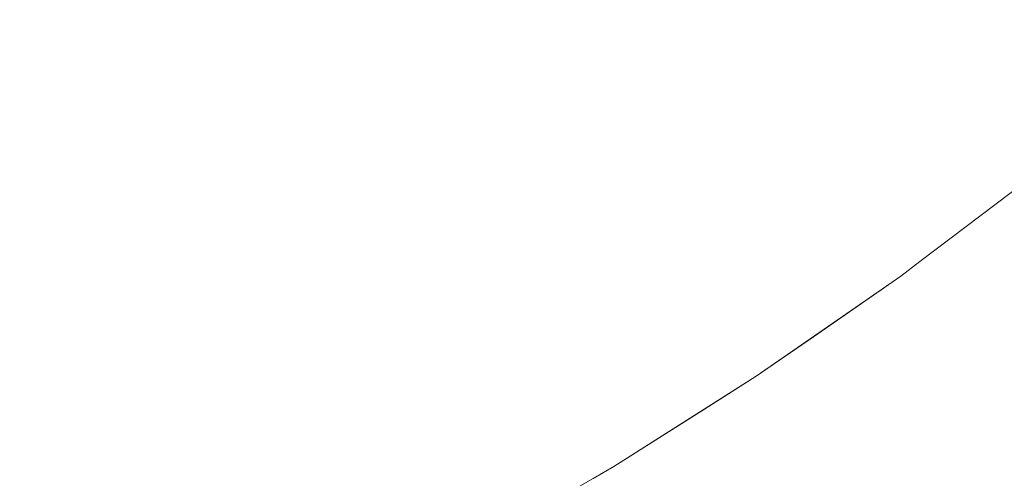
# Model space of a CAD drawing. Header units: centimetres. Extents: x -21.6 to 22.7, y 4.2 to 6.
# Tile 197 of 256: x 7.7212 to 7.7597, y 4.5211 to 4.539. Entities that reach past the tile are written whole.
import ezdxf

# ---------------------------------------------------------------- set-up
doc = ezdxf.new("R2010")
doc.units = ezdxf.units.CM
doc.header["$LTSCALE"] = 2.54
doc.layers.add('Lucido design-1', color=7, linetype='Continuous')

# ---------------------------------------------------------------- blocks, each defined once
blk = doc.blocks.new('Gruppo-3-1')
at = {"color": 7, "linetype": 'Continuous', "lineweight": 9}
blk.add_3dface([(-21.503423, 5.900212, -2276.22217), (-21.503423, 4.300212, -2276.22217), (22.630348, 4.300212, -2276.22217), (22.630348, 5.900212, -2276.22217)], dxfattribs=at)
for points, invisible_edges in [([(22.630348, 5.900212, -2277.02217), (22.630348, 4.300212, -2277.02217), (7.686575, 4.400896, -2277.02217), (7.695257, 4.401786, -2277.02217)], 10), ([(22.630348, 5.900212, -2277.02217), (7.695257, 4.401786, -2277.02217), (7.700788, 4.402588, -2277.02217)], 9), ([(7.700788, 4.402588, -2277.02217), (7.70392, 4.403043, -2277.02217), (22.630348, 5.900212, -2277.02217)], 10), ([(22.630348, 5.900212, -2277.02217), (7.70392, 4.403043, -2277.02217), (7.712563, 4.404668, -2277.02217)], 9), ([(22.630348, 5.900212, -2277.02217), (7.712563, 4.404668, -2277.02217), (7.721183, 4.406664, -2277.02217)], 9), ([(22.630348, 5.900212, -2277.02217), (7.721183, 4.406664, -2277.02217), (7.729779, 4.409037, -2277.02217)], 9), ([(22.630348, 5.900212, -2277.02217), (7.729779, 4.409037, -2277.02217), (7.738348, 4.411789, -2277.02217)], 9), ([(22.630348, 5.900212, -2277.02217), (7.738348, 4.411789, -2277.02217), (7.746887, 4.414929, -2277.02217)], 9), ([(22.630348, 5.900212, -2277.02217), (7.746887, 4.414929, -2277.02217), (7.755389, 4.418463, -2277.02217)], 9), ([(22.630348, 5.900212, -2277.02217), (7.755389, 4.418463, -2277.02217), (7.760056, 4.420633, -2277.02217)], 9), ([(7.735351, 4.541076, -2276.65914), (7.731391, 4.538801, -2276.65914), (7.730817, 4.540304, -2276.657156), (7.73474, 4.542558, -2276.657156)], 15), ([(7.74608, 4.539535, -2276.669608), (7.74993, 4.542273, -2276.669608), (7.750498, 4.541153, -2276.671794), (7.746621, 4.538396, -2276.671794)], 15), ([(7.756839, 4.539286, -2276.683058), (7.760628, 4.542348, -2276.683058), (7.761075, 4.541571, -2276.68536), (7.757268, 4.538494, -2276.68536)], 15), ([(7.735942, 4.539643, -2276.661164), (7.739852, 4.542063, -2276.661164), (7.740456, 4.5407, -2276.663225), (7.736512, 4.538259, -2276.663225)], 15), ([(7.745514, 4.540726, -2276.667449), (7.741598, 4.538124, -2276.667449), (7.741038, 4.539387, -2276.665321), (7.744924, 4.541969, -2276.665321)], 15), ([(7.755898, 4.541025, -2276.678496), (7.752047, 4.538102, -2276.678496), (7.751557, 4.539067, -2276.676241), (7.755385, 4.541972, -2276.676241)], 15), ([(7.72626, 4.539749, -2276.655213), (7.730225, 4.541854, -2276.655213), (7.730817, 4.540304, -2276.657156), (7.726814, 4.538177, -2276.657156)], 15), ([(7.757268, 4.538494, -2276.68536), (7.761075, 4.541571, -2276.68536), (7.761493, 4.540845, -2276.687674), (7.757668, 4.537755, -2276.687674)], 15), ([(7.72626, 4.539749, -2276.655213), (7.722221, 4.537775, -2276.655213), (7.721692, 4.539413, -2276.653313), (7.72569, 4.541367, -2276.653313)], 15), ([(7.746621, 4.538396, -2276.671794), (7.750498, 4.541153, -2276.671794), (7.751041, 4.540084, -2276.674006), (7.747138, 4.537308, -2276.674006)], 15), ([(7.717121, 4.539298, -2276.651459), (7.721148, 4.541097, -2276.651459), (7.721692, 4.539413, -2276.653313), (7.717623, 4.537595, -2276.653313)], 15), ([(7.735942, 4.539643, -2276.661164), (7.731946, 4.537347, -2276.661164), (7.731391, 4.538801, -2276.65914), (7.735351, 4.541076, -2276.65914)], 15), ([(7.756383, 4.54013, -2276.680769), (7.75251, 4.53719, -2276.680769), (7.752047, 4.538102, -2276.678496), (7.755898, 4.541025, -2276.678496)], 15), ([(7.757668, 4.537755, -2276.687674), (7.761493, 4.540845, -2276.687674), (7.761881, 4.540171, -2276.689995), (7.75804, 4.537067, -2276.689995)], 15), ([(7.736512, 4.538259, -2276.663225), (7.740456, 4.5407, -2276.663225), (7.741038, 4.539387, -2276.665321), (7.737062, 4.536925, -2276.665321)], 15), ([(7.74608, 4.539535, -2276.669608), (7.742134, 4.536913, -2276.669608), (7.741598, 4.538124, -2276.667449), (7.745514, 4.540726, -2276.667449)], 15), ([(7.726814, 4.538177, -2276.657156), (7.730817, 4.540304, -2276.657156), (7.731391, 4.538801, -2276.65914), (7.72735, 4.536654, -2276.65914)], 15), ([(7.747138, 4.537308, -2276.674006), (7.751041, 4.540084, -2276.674006), (7.751557, 4.539067, -2276.676241), (7.747629, 4.536274, -2276.676241)], 15), ([(7.756839, 4.539286, -2276.683058), (7.752946, 4.536331, -2276.683058), (7.75251, 4.53719, -2276.680769), (7.756383, 4.54013, -2276.680769)], 15), ([(7.75804, 4.537067, -2276.689995), (7.761881, 4.540171, -2276.689995), (7.762241, 4.539546, -2276.692323), (7.758385, 4.53643, -2276.692323)], 15), ([(7.726814, 4.538177, -2276.657156), (7.722735, 4.536184, -2276.657156), (7.722221, 4.537775, -2276.655213), (7.72626, 4.539749, -2276.655213)], 15), ([(7.736512, 4.538259, -2276.663225), (7.732482, 4.535943, -2276.663225), (7.731946, 4.537347, -2276.661164), (7.735942, 4.539643, -2276.661164)], 15), ([(7.717623, 4.537595, -2276.653313), (7.721692, 4.539413, -2276.653313), (7.722221, 4.537775, -2276.655213), (7.71811, 4.535938, -2276.655213)], 15), ([(7.737062, 4.536925, -2276.665321), (7.741038, 4.539387, -2276.665321), (7.741598, 4.538124, -2276.667449), (7.73759, 4.535643, -2276.667449)], 15), ([(7.746621, 4.538396, -2276.671794), (7.742648, 4.535755, -2276.671794), (7.742134, 4.536913, -2276.669608), (7.74608, 4.539535, -2276.669608)], 15), ([(7.757268, 4.538494, -2276.68536), (7.753356, 4.535525, -2276.68536), (7.752946, 4.536331, -2276.683058), (7.756839, 4.539286, -2276.683058)], 15), ([(7.758385, 4.53643, -2276.692323), (7.762241, 4.539546, -2276.692323), (7.762571, 4.538972, -2276.694654), (7.758701, 4.535845, -2276.694654)], 15), ([(7.747629, 4.536274, -2276.676241), (7.751557, 4.539067, -2276.676241), (7.752047, 4.538102, -2276.678496), (7.748095, 4.535292, -2276.678496)], 15), ([(7.758701, 4.535845, -2276.694654), (7.762571, 4.538972, -2276.694654), (7.762872, 4.538449, -2276.696987), (7.75899, 4.535311, -2276.696987)], 15), ([(7.72735, 4.536654, -2276.65914), (7.731391, 4.538801, -2276.65914), (7.731946, 4.537347, -2276.661164), (7.727869, 4.535181, -2276.661164)], 15), ([(7.757668, 4.537755, -2276.687674), (7.753738, 4.534772, -2276.687674), (7.753356, 4.535525, -2276.68536), (7.757268, 4.538494, -2276.68536)], 15), ([(7.75899, 4.535311, -2276.696987), (7.762872, 4.538449, -2276.696987), (7.763146, 4.537974, -2276.699319), (7.759252, 4.534828, -2276.699319)], 15), ([(7.72735, 4.536654, -2276.65914), (7.723233, 4.534642, -2276.65914), (7.722735, 4.536184, -2276.657156), (7.726814, 4.538177, -2276.657156)], 15), ([(7.737062, 4.536925, -2276.665321), (7.732999, 4.53459, -2276.665321), (7.732482, 4.535943, -2276.663225), (7.736512, 4.538259, -2276.663225)], 15), ([(7.73759, 4.535643, -2276.667449), (7.741598, 4.538124, -2276.667449), (7.742134, 4.536913, -2276.669608), (7.738097, 4.534414, -2276.669608)], 15), ([(7.747138, 4.537308, -2276.674006), (7.743138, 4.53465, -2276.674006), (7.742648, 4.535755, -2276.671794), (7.746621, 4.538396, -2276.671794)], 15), ([(7.748095, 4.535292, -2276.678496), (7.752047, 4.538102, -2276.678496), (7.75251, 4.53719, -2276.680769), (7.748536, 4.534365, -2276.680769)], 15), ([(7.71811, 4.535938, -2276.655213), (7.722221, 4.537775, -2276.655213), (7.722735, 4.536184, -2276.657156), (7.718584, 4.53433, -2276.657156)], 15), ([(7.75804, 4.537067, -2276.689995), (7.754094, 4.534071, -2276.689995), (7.753738, 4.534772, -2276.687674), (7.757668, 4.537755, -2276.687674)], 15), ([(7.759252, 4.534828, -2276.699319), (7.763146, 4.537974, -2276.699319), (7.763391, 4.537549, -2276.701649), (7.759487, 4.534394, -2276.701649)], 15), ([(7.727869, 4.535181, -2276.661164), (7.731946, 4.537347, -2276.661164), (7.732482, 4.535943, -2276.663225), (7.72837, 4.533758, -2276.663225)], 15), ([(7.747629, 4.536274, -2276.676241), (7.743604, 4.533599, -2276.676241), (7.743138, 4.53465, -2276.674006), (7.747138, 4.537308, -2276.674006)], 15), ([(7.759487, 4.534394, -2276.701649), (7.763391, 4.537549, -2276.701649), (7.763608, 4.537172, -2276.703974), (7.759695, 4.53401, -2276.703974)], 15), ([(7.73759, 4.535643, -2276.667449), (7.733495, 4.53329, -2276.667449), (7.732999, 4.53459, -2276.665321), (7.737062, 4.536925, -2276.665321)], 15), ([(7.738097, 4.534414, -2276.669608), (7.742134, 4.536913, -2276.669608), (7.742648, 4.535755, -2276.671794), (7.738582, 4.533238, -2276.671794)], 15), ([(7.748536, 4.534365, -2276.680769), (7.75251, 4.53719, -2276.680769), (7.752946, 4.536331, -2276.683058), (7.748951, 4.533491, -2276.683058)], 15), ([(7.758385, 4.53643, -2276.692323), (7.754423, 4.533423, -2276.692323), (7.754094, 4.534071, -2276.689995), (7.75804, 4.537067, -2276.689995)], 15), ([(7.727869, 4.535181, -2276.661164), (7.723714, 4.533151, -2276.661164), (7.723233, 4.534642, -2276.65914), (7.72735, 4.536654, -2276.65914)], 15), ([(7.718584, 4.53433, -2276.657156), (7.722735, 4.536184, -2276.657156), (7.723233, 4.534642, -2276.65914), (7.719043, 4.532771, -2276.65914)], 15), ([(7.748095, 4.535292, -2276.678496), (7.744046, 4.532601, -2276.678496), (7.743604, 4.533599, -2276.676241), (7.747629, 4.536274, -2276.676241)], 15), ([(7.748951, 4.533491, -2276.683058), (7.752946, 4.536331, -2276.683058), (7.753356, 4.535525, -2276.68536), (7.749341, 4.53267, -2276.68536)], 15), ([(7.758701, 4.535845, -2276.694654), (7.754725, 4.532827, -2276.694654), (7.754423, 4.533423, -2276.692323), (7.758385, 4.53643, -2276.692323)], 15), ([(7.72837, 4.533758, -2276.663225), (7.732482, 4.535943, -2276.663225), (7.732999, 4.53459, -2276.665321), (7.728853, 4.532388, -2276.665321)], 15), ([(7.738582, 4.533238, -2276.671794), (7.742648, 4.535755, -2276.671794), (7.743138, 4.53465, -2276.674006), (7.739044, 4.532116, -2276.674006)], 15), ([(7.75899, 4.535311, -2276.696987), (7.755001, 4.532284, -2276.696987), (7.754725, 4.532827, -2276.694654), (7.758701, 4.535845, -2276.694654)], 15), ([(7.738097, 4.534414, -2276.669608), (7.733971, 4.532043, -2276.669608), (7.733495, 4.53329, -2276.667449), (7.73759, 4.535643, -2276.667449)], 15), ([(7.749341, 4.53267, -2276.68536), (7.753356, 4.535525, -2276.68536), (7.753738, 4.534772, -2276.687674), (7.749705, 4.531904, -2276.687674)], 15), ([(7.72837, 4.533758, -2276.663225), (7.72418, 4.531711, -2276.663225), (7.723714, 4.533151, -2276.661164), (7.727869, 4.535181, -2276.661164)], 15), ([(7.748536, 4.534365, -2276.680769), (7.744464, 4.531658, -2276.680769), (7.744046, 4.532601, -2276.678496), (7.748095, 4.535292, -2276.678496)], 15), ([(7.759252, 4.534828, -2276.699319), (7.755251, 4.531791, -2276.699319), (7.755001, 4.532284, -2276.696987), (7.75899, 4.535311, -2276.696987)], 15), ([(7.719043, 4.532771, -2276.65914), (7.723233, 4.534642, -2276.65914), (7.723714, 4.533151, -2276.661164), (7.719487, 4.531262, -2276.661164)], 15), ([(7.728853, 4.532388, -2276.665321), (7.732999, 4.53459, -2276.665321), (7.733495, 4.53329, -2276.667449), (7.729317, 4.531071, -2276.667449)], 15), ([(7.739044, 4.532116, -2276.674006), (7.743138, 4.53465, -2276.674006), (7.743604, 4.533599, -2276.676241), (7.739484, 4.531049, -2276.676241)], 15), ([(7.749705, 4.531904, -2276.687674), (7.753738, 4.534772, -2276.687674), (7.754094, 4.534071, -2276.689995), (7.750044, 4.531191, -2276.689995)], 15), ([(7.759487, 4.534394, -2276.701649), (7.755475, 4.531349, -2276.701649), (7.755251, 4.531791, -2276.699319), (7.759252, 4.534828, -2276.699319)], 15), ([(7.738582, 4.533238, -2276.671794), (7.734427, 4.530851, -2276.671794), (7.733971, 4.532043, -2276.669608), (7.738097, 4.534414, -2276.669608)], 15), ([(7.748951, 4.533491, -2276.683058), (7.744857, 4.53077, -2276.683058), (7.744464, 4.531658, -2276.680769), (7.748536, 4.534365, -2276.680769)], 15), ([(7.759695, 4.53401, -2276.703974), (7.755674, 4.530958, -2276.703974), (7.755475, 4.531349, -2276.701649), (7.759487, 4.534394, -2276.701649)], 15), ([(7.750044, 4.531191, -2276.689995), (7.754094, 4.534071, -2276.689995), (7.754423, 4.533423, -2276.692323), (7.750357, 4.530532, -2276.692323)], 15), ([(7.759877, 4.533674, -2276.706291), (7.755848, 4.530616, -2276.706291), (7.755674, 4.530958, -2276.703974), (7.759695, 4.53401, -2276.703974)], 15), ([(7.728853, 4.532388, -2276.665321), (7.724628, 4.530324, -2276.665321), (7.72418, 4.531711, -2276.663225), (7.72837, 4.533758, -2276.663225)], 15), ([(7.739484, 4.531049, -2276.676241), (7.743604, 4.533599, -2276.676241), (7.744046, 4.532601, -2276.678496), (7.739902, 4.530036, -2276.678496)], 15), ([(7.749341, 4.53267, -2276.68536), (7.745227, 4.529937, -2276.68536), (7.744857, 4.53077, -2276.683058), (7.748951, 4.533491, -2276.683058)], 15), ([(7.750357, 4.530532, -2276.692323), (7.754423, 4.533423, -2276.692323), (7.754725, 4.532827, -2276.694654), (7.750645, 4.529926, -2276.694654)], 15), ([(7.760033, 4.533386, -2276.7086), (7.755997, 4.530323, -2276.7086), (7.755848, 4.530616, -2276.706291), (7.759877, 4.533674, -2276.706291)], 15), ([(7.719487, 4.531262, -2276.661164), (7.723714, 4.533151, -2276.661164), (7.72418, 4.531711, -2276.663225), (7.719916, 4.529806, -2276.663225)], 15), ([(7.729317, 4.531071, -2276.667449), (7.733495, 4.53329, -2276.667449), (7.733971, 4.532043, -2276.669608), (7.729762, 4.529807, -2276.669608)], 15), ([(7.739044, 4.532116, -2276.674006), (7.734862, 4.529713, -2276.674006), (7.734427, 4.530851, -2276.671794), (7.738582, 4.533238, -2276.671794)], 15), ([(7.756121, 4.530077, -2276.710899), (7.755997, 4.530323, -2276.7086), (7.760033, 4.533386, -2276.7086), (7.760163, 4.533144, -2276.710899)], 15), ([(7.760163, 4.533144, -2276.710899), (7.760269, 4.532949, -2276.713185), (7.756222, 4.529878, -2276.713185), (7.756121, 4.530077, -2276.710899)], 15), ([(7.760475, 4.532568, -2276.925344), (7.756419, 4.52949, -2276.925344), (7.756387, 4.529547, -2276.92217), (7.761247, 4.533237, -2276.92217)], 11), ([(7.756387, 4.529547, -2276.72217), (7.761247, 4.533237, -2276.72217), (7.761247, 4.533237, -2276.92217), (7.756387, 4.529547, -2276.92217)], 10), ([(7.760441, 4.532631, -2276.71995), (7.761247, 4.533237, -2276.72217), (7.756387, 4.529547, -2276.72217), (7.756387, 4.529554, -2276.71995)], 13), ([(7.749705, 4.531904, -2276.687674), (7.745572, 4.529158, -2276.687674), (7.745227, 4.529937, -2276.68536), (7.749341, 4.53267, -2276.68536)], 15), ([(7.750645, 4.529926, -2276.694654), (7.754725, 4.532827, -2276.694654), (7.755001, 4.532284, -2276.696987), (7.750908, 4.529373, -2276.696987)], 15), ([(7.7563, 4.529726, -2276.715456), (7.756222, 4.529878, -2276.713185), (7.760269, 4.532949, -2276.713185), (7.76035, 4.5328, -2276.715456)], 15), ([(7.76035, 4.5328, -2276.715456), (7.760407, 4.532694, -2276.717712), (7.756354, 4.529618, -2276.717712), (7.7563, 4.529726, -2276.715456)], 15), ([(7.756387, 4.529554, -2276.71995), (7.756354, 4.529618, -2276.717712), (7.760407, 4.532694, -2276.717712), (7.760441, 4.532631, -2276.71995)], 15), ([(7.729317, 4.531071, -2276.667449), (7.725059, 4.52899, -2276.667449), (7.724628, 4.530324, -2276.665321), (7.728853, 4.532388, -2276.665321)], 15), ([(7.739902, 4.530036, -2276.678496), (7.744046, 4.532601, -2276.678496), (7.744464, 4.531658, -2276.680769), (7.740296, 4.529079, -2276.680769)], 15), ([(7.750908, 4.529373, -2276.696987), (7.755001, 4.532284, -2276.696987), (7.755251, 4.531791, -2276.699319), (7.751146, 4.528872, -2276.699319)], 15), ([(7.756447, 4.529435, -2276.926967), (7.756419, 4.52949, -2276.925344), (7.760475, 4.532568, -2276.925344), (7.760504, 4.532514, -2276.926967)], 15), ([(7.760504, 4.532514, -2276.926967), (7.760546, 4.532436, -2276.928615), (7.756487, 4.529356, -2276.928615), (7.756447, 4.529435, -2276.926967)], 15), ([(7.75654, 4.529252, -2276.930287), (7.756487, 4.529356, -2276.928615), (7.760546, 4.532436, -2276.928615), (7.760602, 4.532334, -2276.930287)], 15), ([(7.760602, 4.532334, -2276.930287), (7.760671, 4.532206, -2276.931982), (7.756606, 4.529121, -2276.931982), (7.75654, 4.529252, -2276.930287)], 15), ([(7.729762, 4.529807, -2276.669608), (7.733971, 4.532043, -2276.669608), (7.734427, 4.530851, -2276.671794), (7.730187, 4.528599, -2276.671794)], 15), ([(7.739484, 4.531049, -2276.676241), (7.735275, 4.52863, -2276.676241), (7.734862, 4.529713, -2276.674006), (7.739044, 4.532116, -2276.674006)], 15), ([(7.750044, 4.531191, -2276.689995), (7.745893, 4.528433, -2276.689995), (7.745572, 4.529158, -2276.687674), (7.749705, 4.531904, -2276.687674)], 15), ([(7.756686, 4.528964, -2276.933702), (7.756606, 4.529121, -2276.931982), (7.760671, 4.532206, -2276.931982), (7.760755, 4.532051, -2276.933702)], 15), ([(7.760755, 4.532051, -2276.933702), (7.760853, 4.531869, -2276.935444), (7.756781, 4.528778, -2276.935444), (7.756686, 4.528964, -2276.933702)], 15), ([(7.719916, 4.529806, -2276.663225), (7.72418, 4.531711, -2276.663225), (7.724628, 4.530324, -2276.665321), (7.720329, 4.528403, -2276.665321)], 15), ([(7.740296, 4.529079, -2276.680769), (7.744464, 4.531658, -2276.680769), (7.744857, 4.53077, -2276.683058), (7.740668, 4.528177, -2276.683058)], 15), ([(7.751146, 4.528872, -2276.699319), (7.755251, 4.531791, -2276.699319), (7.755475, 4.531349, -2276.701649), (7.751359, 4.528422, -2276.701649)], 15), ([(7.75689, 4.528563, -2276.93721), (7.756781, 4.528778, -2276.935444), (7.760853, 4.531869, -2276.935444), (7.760968, 4.531657, -2276.93721)], 15), ([(7.760968, 4.531657, -2276.93721), (7.761099, 4.531415, -2276.938998), (7.757015, 4.528316, -2276.938998), (7.75689, 4.528563, -2276.93721)], 15), ([(7.750357, 4.530532, -2276.692323), (7.74619, 4.527763, -2276.692323), (7.745893, 4.528433, -2276.689995), (7.750044, 4.531191, -2276.689995)], 15), ([(7.751359, 4.528422, -2276.701649), (7.755475, 4.531349, -2276.701649), (7.755674, 4.530958, -2276.703974), (7.751548, 4.528024, -2276.703974)], 15), ([(7.757157, 4.528038, -2276.940809), (7.757015, 4.528316, -2276.938998), (7.761099, 4.531415, -2276.938998), (7.761247, 4.531142, -2276.940809)], 15), ([(7.761247, 4.531142, -2276.940809), (7.761412, 4.530836, -2276.942641), (7.757315, 4.527726, -2276.942641), (7.757157, 4.528038, -2276.940809)], 15), ([(7.729762, 4.529807, -2276.669608), (7.725472, 4.527711, -2276.669608), (7.725059, 4.52899, -2276.667449), (7.729317, 4.531071, -2276.667449)], 15), ([(7.730187, 4.528599, -2276.671794), (7.734427, 4.530851, -2276.671794), (7.734862, 4.529713, -2276.674006), (7.730593, 4.527445, -2276.674006)], 15), ([(7.739902, 4.530036, -2276.678496), (7.735667, 4.527603, -2276.678496), (7.735275, 4.52863, -2276.676241), (7.739484, 4.531049, -2276.676241)], 15), ([(7.740668, 4.528177, -2276.683058), (7.744857, 4.53077, -2276.683058), (7.745227, 4.529937, -2276.68536), (7.741017, 4.52733, -2276.68536)], 15), ([(7.751548, 4.528024, -2276.703974), (7.755674, 4.530958, -2276.703974), (7.755848, 4.530616, -2276.706291), (7.751713, 4.527676, -2276.706291)], 15), ([(7.757491, 4.52738, -2276.944493), (7.757315, 4.527726, -2276.942641), (7.761412, 4.530836, -2276.942641), (7.761596, 4.530496, -2276.944493)], 15), ([(7.750645, 4.529926, -2276.694654), (7.746463, 4.527147, -2276.694654), (7.74619, 4.527763, -2276.692323), (7.750357, 4.530532, -2276.692323)], 15), ([(7.751713, 4.527676, -2276.706291), (7.755848, 4.530616, -2276.706291), (7.755997, 4.530323, -2276.7086), (7.751855, 4.527378, -2276.7086)], 15), ([(7.761596, 4.530496, -2276.944493), (7.7618, 4.53012, -2276.946366), (7.757685, 4.526997, -2276.946366), (7.757491, 4.52738, -2276.944493)], 15), ([(7.720329, 4.528403, -2276.665321), (7.724628, 4.530324, -2276.665321), (7.725059, 4.52899, -2276.667449), (7.720726, 4.527054, -2276.667449)], 15), ([(7.740296, 4.529079, -2276.680769), (7.736038, 4.526632, -2276.680769), (7.735667, 4.527603, -2276.678496), (7.739902, 4.530036, -2276.678496)], 15), ([(7.751855, 4.527378, -2276.7086), (7.755997, 4.530323, -2276.7086), (7.756121, 4.530077, -2276.710899), (7.751974, 4.527128, -2276.710899)], 15), ([(7.751974, 4.527128, -2276.710899), (7.756121, 4.530077, -2276.710899), (7.756222, 4.529878, -2276.713185), (7.75207, 4.526926, -2276.713185)], 15), ([(7.757898, 4.526578, -2276.948259), (7.757685, 4.526997, -2276.946366), (7.7618, 4.53012, -2276.946366), (7.762023, 4.529708, -2276.948259)], 15), ([(7.730187, 4.528599, -2276.671794), (7.725867, 4.526488, -2276.671794), (7.725472, 4.527711, -2276.669608), (7.729762, 4.529807, -2276.669608)], 15), ([(7.730593, 4.527445, -2276.674006), (7.734862, 4.529713, -2276.674006), (7.735275, 4.52863, -2276.676241), (7.73098, 4.526348, -2276.676241)], 15), ([(7.741017, 4.52733, -2276.68536), (7.745227, 4.529937, -2276.68536), (7.745572, 4.529158, -2276.687674), (7.741343, 4.52654, -2276.687674)], 15), ([(7.750908, 4.529373, -2276.696987), (7.746713, 4.526585, -2276.696987), (7.746463, 4.527147, -2276.694654), (7.750645, 4.529926, -2276.694654)], 15), ([(7.752144, 4.52677, -2276.715456), (7.75207, 4.526926, -2276.713185), (7.756222, 4.529878, -2276.713185), (7.7563, 4.529726, -2276.715456)], 15), ([(7.7563, 4.529726, -2276.715456), (7.756354, 4.529618, -2276.717712), (7.752196, 4.526661, -2276.717712), (7.752144, 4.52677, -2276.715456)], 15), ([(7.752227, 4.526596, -2276.71995), (7.752196, 4.526661, -2276.717712), (7.756354, 4.529618, -2276.717712), (7.756387, 4.529554, -2276.71995)], 15), ([(7.762023, 4.529708, -2276.948259), (7.762266, 4.529258, -2276.95017), (7.75813, 4.52612, -2276.95017), (7.757898, 4.526578, -2276.948259)], 15), ([(7.751146, 4.528872, -2276.699319), (7.746938, 4.526076, -2276.699319), (7.746713, 4.526585, -2276.696987), (7.750908, 4.529373, -2276.696987)], 15), ([(7.752227, 4.526596, -2276.71995), (7.756387, 4.529554, -2276.71995), (7.755639, 4.528979, -2276.72217)], 11), ([(7.755639, 4.528979, -2276.92217), (7.756419, 4.52949, -2276.925344), (7.752242, 4.526564, -2276.923745)], 11), ([(7.756419, 4.52949, -2276.925344), (7.752258, 4.526531, -2276.925344), (7.752242, 4.526564, -2276.923745)], 11), ([(7.752284, 4.526475, -2276.926967), (7.752258, 4.526531, -2276.925344), (7.756419, 4.52949, -2276.925344), (7.756447, 4.529435, -2276.926967)], 15), ([(7.756447, 4.529435, -2276.926967), (7.756487, 4.529356, -2276.928615), (7.752322, 4.526394, -2276.928615), (7.752284, 4.526475, -2276.926967)], 15), ([(7.752373, 4.526288, -2276.930287), (7.752322, 4.526394, -2276.928615), (7.756487, 4.529356, -2276.928615), (7.75654, 4.529252, -2276.930287)], 15), ([(7.75654, 4.529252, -2276.930287), (7.756606, 4.529121, -2276.931982), (7.752436, 4.526156, -2276.931982), (7.752373, 4.526288, -2276.930287)], 15), ([(7.756387, 4.529554, -2276.71995), (7.756387, 4.529547, -2276.72217), (7.755639, 4.528979, -2276.72217)], 9), ([(7.755639, 4.528979, -2276.92217), (7.756387, 4.529547, -2276.92217), (7.756419, 4.52949, -2276.925344)], 10), ([(7.756387, 4.529547, -2276.92217), (7.755639, 4.528979, -2276.92217), (7.755639, 4.528979, -2276.72217), (7.756387, 4.529547, -2276.72217)], 10), ([(7.758383, 4.525622, -2276.952099), (7.75813, 4.52612, -2276.95017), (7.762266, 4.529258, -2276.95017), (7.762531, 4.528769, -2276.952099)], 15), ([(7.720726, 4.527054, -2276.667449), (7.725059, 4.52899, -2276.667449), (7.725472, 4.527711, -2276.669608), (7.721107, 4.525761, -2276.669608)], 15), ([(7.740668, 4.528177, -2276.683058), (7.736388, 4.525717, -2276.683058), (7.736038, 4.526632, -2276.680769), (7.740296, 4.529079, -2276.680769)], 15), ([(7.741343, 4.52654, -2276.687674), (7.745572, 4.529158, -2276.687674), (7.745893, 4.528433, -2276.689995), (7.741646, 4.525804, -2276.689995)], 15), ([(7.751359, 4.528422, -2276.701649), (7.747141, 4.525619, -2276.701649), (7.746938, 4.526076, -2276.699319), (7.751146, 4.528872, -2276.699319)], 15), ([(7.749985, 4.525054, -2276.72217), (7.755639, 4.528979, -2276.72217), (7.755639, 4.528979, -2276.92217), (7.752217, 4.526603, -2276.92217)], 10), ([(7.755639, 4.528979, -2276.72217), (7.749985, 4.525054, -2276.72217), (7.752227, 4.526596, -2276.71995)], 10), ([(7.752242, 4.526564, -2276.923745), (7.752217, 4.526603, -2276.92217), (7.755639, 4.528979, -2276.92217)], 9), ([(7.752512, 4.525995, -2276.933702), (7.752436, 4.526156, -2276.931982), (7.756606, 4.529121, -2276.931982), (7.756686, 4.528964, -2276.933702)], 15), ([(7.756686, 4.528964, -2276.933702), (7.756781, 4.528778, -2276.935444), (7.752602, 4.525806, -2276.935444), (7.752512, 4.525995, -2276.933702)], 15), ([(7.730593, 4.527445, -2276.674006), (7.726244, 4.52532, -2276.674006), (7.725867, 4.526488, -2276.671794), (7.730187, 4.528599, -2276.671794)], 15), ([(7.73098, 4.526348, -2276.676241), (7.735275, 4.52863, -2276.676241), (7.735667, 4.527603, -2276.678496), (7.731346, 4.525307, -2276.678496)], 15), ([(7.741646, 4.525804, -2276.689995), (7.745893, 4.528433, -2276.689995), (7.74619, 4.527763, -2276.692323), (7.741927, 4.525124, -2276.692323)], 15), ([(7.751548, 4.528024, -2276.703974), (7.74732, 4.525214, -2276.703974), (7.747141, 4.525619, -2276.701649), (7.751359, 4.528422, -2276.701649)], 15), ([(7.752706, 4.525587, -2276.93721), (7.752602, 4.525806, -2276.935444), (7.756781, 4.528778, -2276.935444), (7.75689, 4.528563, -2276.93721)], 15), ([(7.75689, 4.528563, -2276.93721), (7.757015, 4.528316, -2276.938998), (7.752825, 4.525336, -2276.938998), (7.752706, 4.525587, -2276.93721)], 15), ([(7.762531, 4.528769, -2276.952099), (7.762817, 4.52824, -2276.954044), (7.758657, 4.525082, -2276.954044), (7.758383, 4.525622, -2276.952099)], 15), ([(7.741017, 4.52733, -2276.68536), (7.736715, 4.524858, -2276.68536), (7.736388, 4.525717, -2276.683058), (7.740668, 4.528177, -2276.683058)], 15), ([(7.751713, 4.527676, -2276.706291), (7.747477, 4.524861, -2276.706291), (7.74732, 4.525214, -2276.703974), (7.751548, 4.528024, -2276.703974)], 15), ([(7.752959, 4.525053, -2276.940809), (7.752825, 4.525336, -2276.938998), (7.757015, 4.528316, -2276.938998), (7.757157, 4.528038, -2276.940809)], 15), ([(7.757157, 4.528038, -2276.940809), (7.757315, 4.527726, -2276.942641), (7.75311, 4.524736, -2276.942641), (7.752959, 4.525053, -2276.940809)], 15), ([(7.758953, 4.5245, -2276.956004), (7.758657, 4.525082, -2276.954044), (7.762817, 4.52824, -2276.954044), (7.763127, 4.527668, -2276.956004)], 15), ([(7.721107, 4.525761, -2276.669608), (7.725472, 4.527711, -2276.669608), (7.725867, 4.526488, -2276.671794), (7.721471, 4.524524, -2276.671794)], 15), ([(7.741927, 4.525124, -2276.692323), (7.74619, 4.527763, -2276.692323), (7.746463, 4.527147, -2276.694654), (7.742185, 4.524499, -2276.694654)], 15), ([(7.751855, 4.527378, -2276.7086), (7.747611, 4.524558, -2276.7086), (7.747477, 4.524861, -2276.706291), (7.751713, 4.527676, -2276.706291)], 15), ([(7.753278, 4.524384, -2276.944493), (7.75311, 4.524736, -2276.942641), (7.757315, 4.527726, -2276.942641), (7.757491, 4.52738, -2276.944493)], 15), ([(7.763127, 4.527668, -2276.956004), (7.763459, 4.527053, -2276.957979), (7.75927, 4.523874, -2276.957979), (7.758953, 4.5245, -2276.956004)], 15), ([(7.73098, 4.526348, -2276.676241), (7.726603, 4.52421, -2276.676241), (7.726244, 4.52532, -2276.674006), (7.730593, 4.527445, -2276.674006)], 15), ([(7.731346, 4.525307, -2276.678496), (7.735667, 4.527603, -2276.678496), (7.736038, 4.526632, -2276.680769), (7.731693, 4.524324, -2276.680769)], 15), ([(7.741343, 4.52654, -2276.687674), (7.737022, 4.524056, -2276.687674), (7.736715, 4.524858, -2276.68536), (7.741017, 4.52733, -2276.68536)], 15), ([(7.751974, 4.527128, -2276.710899), (7.747724, 4.524304, -2276.710899), (7.747611, 4.524558, -2276.7086), (7.751855, 4.527378, -2276.7086)], 15), ([(7.757491, 4.52738, -2276.944493), (7.757685, 4.526997, -2276.946366), (7.753462, 4.523995, -2276.946366), (7.753278, 4.524384, -2276.944493)], 15), ([(7.742185, 4.524499, -2276.694654), (7.746463, 4.527147, -2276.694654), (7.746713, 4.526585, -2276.696987), (7.74242, 4.523928, -2276.696987)], 15), ([(7.75207, 4.526926, -2276.713185), (7.747815, 4.524098, -2276.713185), (7.747724, 4.524304, -2276.710899), (7.751974, 4.527128, -2276.710899)], 15), ([(7.747885, 4.523941, -2276.715456), (7.747815, 4.524098, -2276.713185), (7.75207, 4.526926, -2276.713185), (7.752144, 4.52677, -2276.715456)], 15), ([(7.753665, 4.523568, -2276.948259), (7.753462, 4.523995, -2276.946366), (7.757685, 4.526997, -2276.946366), (7.757898, 4.526578, -2276.948259)], 15), ([(7.759611, 4.523203, -2276.959966), (7.75927, 4.523874, -2276.957979), (7.763459, 4.527053, -2276.957979), (7.763816, 4.526394, -2276.959966)], 15), ([(7.721471, 4.524524, -2276.671794), (7.725867, 4.526488, -2276.671794), (7.726244, 4.52532, -2276.674006), (7.721819, 4.523343, -2276.674006)], 15), ([(7.731693, 4.524324, -2276.680769), (7.736038, 4.526632, -2276.680769), (7.736388, 4.525717, -2276.683058), (7.732019, 4.523397, -2276.683058)], 15), ([(7.741646, 4.525804, -2276.689995), (7.737307, 4.52331, -2276.689995), (7.737022, 4.524056, -2276.687674), (7.741343, 4.52654, -2276.687674)], 15), ([(7.74242, 4.523928, -2276.696987), (7.746713, 4.526585, -2276.696987), (7.746938, 4.526076, -2276.699319), (7.742633, 4.523411, -2276.699319)], 15), ([(7.752144, 4.52677, -2276.715456), (7.752196, 4.526661, -2276.717712), (7.747934, 4.523829, -2276.717712), (7.747885, 4.523941, -2276.715456)], 15), ([(7.747964, 4.523763, -2276.71995), (7.747934, 4.523829, -2276.717712), (7.752196, 4.526661, -2276.717712), (7.752227, 4.526596, -2276.71995)], 15), ([(7.747964, 4.523763, -2276.71995), (7.752227, 4.526596, -2276.71995), (7.749985, 4.525054, -2276.72217)], 11), ([(7.752242, 4.526564, -2276.923745), (7.747978, 4.52373, -2276.923745), (7.749985, 4.525054, -2276.92217)], 11), ([(7.752242, 4.526564, -2276.923745), (7.752258, 4.526531, -2276.925344), (7.747993, 4.523697, -2276.925344), (7.747978, 4.52373, -2276.923745)], 15), ([(7.748018, 4.52364, -2276.926967), (7.747993, 4.523697, -2276.925344), (7.752258, 4.526531, -2276.925344), (7.752284, 4.526475, -2276.926967)], 15), ([(7.749985, 4.525054, -2276.92217), (7.752217, 4.526603, -2276.92217), (7.752242, 4.526564, -2276.923745)], 10), ([(7.752217, 4.526603, -2276.92217), (7.749985, 4.525054, -2276.92217), (7.749985, 4.525054, -2276.72217)], 10), ([(7.757898, 4.526578, -2276.948259), (7.75813, 4.52612, -2276.95017), (7.753887, 4.523102, -2276.95017), (7.753665, 4.523568, -2276.948259)], 15), ([(7.731346, 4.525307, -2276.678496), (7.726943, 4.523156, -2276.678496), (7.726603, 4.52421, -2276.676241), (7.73098, 4.526348, -2276.676241)], 15), ([(7.752284, 4.526475, -2276.926967), (7.752322, 4.526394, -2276.928615), (7.748054, 4.523558, -2276.928615), (7.748018, 4.52364, -2276.926967)], 15), ([(7.748102, 4.52345, -2276.930287), (7.748054, 4.523558, -2276.928615), (7.752322, 4.526394, -2276.928615), (7.752373, 4.526288, -2276.930287)], 15), ([(7.752373, 4.526288, -2276.930287), (7.752436, 4.526156, -2276.931982), (7.748162, 4.523316, -2276.931982), (7.748102, 4.52345, -2276.930287)], 15), ([(7.748234, 4.523153, -2276.933702), (7.748162, 4.523316, -2276.931982), (7.752436, 4.526156, -2276.931982), (7.752512, 4.525995, -2276.933702)], 15), ([(7.754127, 4.522595, -2276.952099), (7.753887, 4.523102, -2276.95017), (7.75813, 4.52612, -2276.95017), (7.758383, 4.525622, -2276.952099)], 15), ([(7.763816, 4.526394, -2276.959966), (7.764198, 4.525689, -2276.961965), (7.759976, 4.522485, -2276.961965), (7.759611, 4.523203, -2276.959966)], 15), ([(7.721471, 4.524524, -2276.671794), (7.717004, 4.522712, -2276.671794), (7.716671, 4.523962, -2276.669608), (7.721107, 4.525761, -2276.669608)], 15), ([(7.732019, 4.523397, -2276.683058), (7.736388, 4.525717, -2276.683058), (7.736715, 4.524858, -2276.68536), (7.732326, 4.522527, -2276.68536)], 15), ([(7.741927, 4.525124, -2276.692323), (7.73757, 4.52262, -2276.692323), (7.737307, 4.52331, -2276.689995), (7.741646, 4.525804, -2276.689995)], 15), ([(7.742633, 4.523411, -2276.699319), (7.746938, 4.526076, -2276.699319), (7.747141, 4.525619, -2276.701649), (7.742824, 4.522947, -2276.701649)], 15), ([(7.752512, 4.525995, -2276.933702), (7.752602, 4.525806, -2276.935444), (7.748319, 4.522961, -2276.935444), (7.748234, 4.523153, -2276.933702)], 15), ([(7.748418, 4.522738, -2276.93721), (7.748319, 4.522961, -2276.935444), (7.752602, 4.525806, -2276.935444), (7.752706, 4.525587, -2276.93721)], 15), ([(7.742824, 4.522947, -2276.701649), (7.747141, 4.525619, -2276.701649), (7.74732, 4.525214, -2276.703974), (7.742994, 4.522536, -2276.703974)], 15), ([(7.752706, 4.525587, -2276.93721), (7.752825, 4.525336, -2276.938998), (7.748531, 4.522483, -2276.938998), (7.748418, 4.522738, -2276.93721)], 15), ([(7.748659, 4.522195, -2276.940809), (7.748531, 4.522483, -2276.938998), (7.752825, 4.525336, -2276.938998), (7.752959, 4.525053, -2276.940809)], 15), ([(7.758383, 4.525622, -2276.952099), (7.758657, 4.525082, -2276.954044), (7.754388, 4.522046, -2276.954044), (7.754127, 4.522595, -2276.952099)], 15), ([(7.721819, 4.523343, -2276.674006), (7.726244, 4.52532, -2276.674006), (7.726603, 4.52421, -2276.676241), (7.722149, 4.52222, -2276.676241)], 15), ([(7.731693, 4.524324, -2276.680769), (7.727265, 4.52216, -2276.680769), (7.726943, 4.523156, -2276.678496), (7.731346, 4.525307, -2276.678496)], 15), ([(7.742185, 4.524499, -2276.694654), (7.737812, 4.521986, -2276.694654), (7.73757, 4.52262, -2276.692323), (7.741927, 4.525124, -2276.692323)], 15), ([(7.742994, 4.522536, -2276.703974), (7.74732, 4.525214, -2276.703974), (7.747477, 4.524861, -2276.706291), (7.743142, 4.522177, -2276.706291)], 15), ([(7.744409, 4.521521, -2276.92217), (7.749985, 4.525054, -2276.92217), (7.747978, 4.52373, -2276.923745)], 10), ([(7.749985, 4.525054, -2276.92217), (7.744409, 4.521521, -2276.92217), (7.744409, 4.521521, -2276.72217), (7.747956, 4.523768, -2276.72217)], 10), ([(7.747956, 4.523768, -2276.72217), (7.749985, 4.525054, -2276.72217), (7.749985, 4.525054, -2276.92217)], 10), ([(7.749985, 4.525054, -2276.72217), (7.747956, 4.523768, -2276.72217), (7.747964, 4.523763, -2276.71995)], 10), ([(7.752959, 4.525053, -2276.940809), (7.75311, 4.524736, -2276.942641), (7.748801, 4.521873, -2276.942641), (7.748659, 4.522195, -2276.940809)], 15), ([(7.754669, 4.521454, -2276.956004), (7.754388, 4.522046, -2276.954044), (7.758657, 4.525082, -2276.954044), (7.758953, 4.5245, -2276.956004)], 15), ([(7.732326, 4.522527, -2276.68536), (7.736715, 4.524858, -2276.68536), (7.737022, 4.524056, -2276.687674), (7.732612, 4.521714, -2276.687674)], 15), ([(7.743142, 4.522177, -2276.706291), (7.747477, 4.524861, -2276.706291), (7.747611, 4.524558, -2276.7086), (7.743269, 4.521869, -2276.7086)], 15), ([(7.743269, 4.521869, -2276.7086), (7.747611, 4.524558, -2276.7086), (7.747724, 4.524304, -2276.710899), (7.743375, 4.521611, -2276.710899)], 15), ([(7.74896, 4.521515, -2276.944493), (7.748801, 4.521873, -2276.942641), (7.75311, 4.524736, -2276.942641), (7.753278, 4.524384, -2276.944493)], 15), ([(7.721819, 4.523343, -2276.674006), (7.717322, 4.521519, -2276.674006), (7.717004, 4.522712, -2276.671794), (7.721471, 4.524524, -2276.671794)], 15), ([(7.722149, 4.52222, -2276.676241), (7.726603, 4.52421, -2276.676241), (7.726943, 4.523156, -2276.678496), (7.722463, 4.521154, -2276.678496)], 15), ([(7.732019, 4.523397, -2276.683058), (7.727568, 4.521222, -2276.683058), (7.727265, 4.52216, -2276.680769), (7.731693, 4.524324, -2276.680769)], 15), ([(7.74242, 4.523928, -2276.696987), (7.738033, 4.521407, -2276.696987), (7.737812, 4.521986, -2276.694654), (7.742185, 4.524499, -2276.694654)], 15), ([(7.743375, 4.521611, -2276.710899), (7.747724, 4.524304, -2276.710899), (7.747815, 4.524098, -2276.713185), (7.743461, 4.521403, -2276.713185)], 15), ([(7.753278, 4.524384, -2276.944493), (7.753462, 4.523995, -2276.946366), (7.749135, 4.52112, -2276.946366), (7.74896, 4.521515, -2276.944493)], 15), ([(7.758953, 4.5245, -2276.956004), (7.75927, 4.523874, -2276.957979), (7.754972, 4.520817, -2276.957979), (7.754669, 4.521454, -2276.956004)], 15), ([(7.732612, 4.521714, -2276.687674), (7.737022, 4.524056, -2276.687674), (7.737307, 4.52331, -2276.689995), (7.732878, 4.520958, -2276.689995)], 15), ([(7.742633, 4.523411, -2276.699319), (7.738234, 4.520883, -2276.699319), (7.738033, 4.521407, -2276.696987), (7.74242, 4.523928, -2276.696987)], 15), ([(7.743461, 4.521403, -2276.713185), (7.747815, 4.524098, -2276.713185), (7.747885, 4.523941, -2276.715456), (7.743527, 4.521243, -2276.715456)], 15), ([(7.743527, 4.521243, -2276.715456), (7.747885, 4.523941, -2276.715456), (7.747934, 4.523829, -2276.717712), (7.743573, 4.52113, -2276.717712)], 15), ([(7.743601, 4.521063, -2276.71995), (7.743573, 4.52113, -2276.717712), (7.747934, 4.523829, -2276.717712), (7.747964, 4.523763, -2276.71995)], 15), ([(7.749328, 4.520686, -2276.948259), (7.749135, 4.52112, -2276.946366), (7.753462, 4.523995, -2276.946366), (7.753665, 4.523568, -2276.948259)], 15), ([(7.755296, 4.520134, -2276.959966), (7.754972, 4.520817, -2276.957979), (7.75927, 4.523874, -2276.957979), (7.759611, 4.523203, -2276.959966)], 15), ([(7.742824, 4.522947, -2276.701649), (7.738413, 4.520412, -2276.701649), (7.738234, 4.520883, -2276.699319), (7.742633, 4.523411, -2276.699319)], 15), ([(7.744409, 4.521521, -2276.72217), (7.743601, 4.521063, -2276.71995), (7.747964, 4.523763, -2276.71995)], 11), ([(7.747978, 4.52373, -2276.923745), (7.747993, 4.523697, -2276.925344), (7.743629, 4.520995, -2276.925344), (7.743615, 4.521029, -2276.923745)], 15), ([(7.747978, 4.52373, -2276.923745), (7.743615, 4.521029, -2276.923745), (7.744409, 4.521521, -2276.92217)], 11), ([(7.743653, 4.520937, -2276.926967), (7.743629, 4.520995, -2276.925344), (7.747993, 4.523697, -2276.925344), (7.748018, 4.52364, -2276.926967)], 15), ([(7.748018, 4.52364, -2276.926967), (7.748054, 4.523558, -2276.928615), (7.743687, 4.520854, -2276.928615), (7.743653, 4.520937, -2276.926967)], 15), ([(7.743732, 4.520745, -2276.930287), (7.743687, 4.520854, -2276.928615), (7.748054, 4.523558, -2276.928615), (7.748102, 4.52345, -2276.930287)], 15), ([(7.748102, 4.52345, -2276.930287), (7.748162, 4.523316, -2276.931982), (7.743788, 4.520608, -2276.931982), (7.743732, 4.520745, -2276.930287)], 15), ([(7.747964, 4.523763, -2276.71995), (7.747956, 4.523768, -2276.72217), (7.744409, 4.521521, -2276.72217)], 9), ([(7.753665, 4.523568, -2276.948259), (7.753887, 4.523102, -2276.95017), (7.749538, 4.520212, -2276.95017), (7.749328, 4.520686, -2276.948259)], 15), ([(7.722149, 4.52222, -2276.676241), (7.717624, 4.520384, -2276.676241), (7.717322, 4.521519, -2276.674006), (7.721819, 4.523343, -2276.674006)], 15), ([(7.722463, 4.521154, -2276.678496), (7.726943, 4.523156, -2276.678496), (7.727265, 4.52216, -2276.680769), (7.722759, 4.520147, -2276.680769)], 15), ([(7.732326, 4.522527, -2276.68536), (7.727853, 4.520341, -2276.68536), (7.727568, 4.521222, -2276.683058), (7.732019, 4.523397, -2276.683058)], 15), ([(7.732878, 4.520958, -2276.689995), (7.737307, 4.52331, -2276.689995), (7.73757, 4.52262, -2276.692323), (7.733124, 4.520259, -2276.692323)], 15), ([(7.743857, 4.520443, -2276.933702), (7.743788, 4.520608, -2276.931982), (7.748162, 4.523316, -2276.931982), (7.748234, 4.523153, -2276.933702)], 15), ([(7.748234, 4.523153, -2276.933702), (7.748319, 4.522961, -2276.935444), (7.743937, 4.520248, -2276.935444), (7.743857, 4.520443, -2276.933702)], 15), ([(7.749766, 4.519697, -2276.952099), (7.749538, 4.520212, -2276.95017), (7.753887, 4.523102, -2276.95017), (7.754127, 4.522595, -2276.952099)], 15), ([(7.759611, 4.523203, -2276.959966), (7.759976, 4.522485, -2276.961965), (7.755643, 4.519404, -2276.961965), (7.755296, 4.520134, -2276.959966)], 15), ([(7.742994, 4.522536, -2276.703974), (7.738572, 4.519996, -2276.703974), (7.738413, 4.520412, -2276.701649), (7.742824, 4.522947, -2276.701649)], 15), ([(7.74403, 4.520021, -2276.93721), (7.743937, 4.520248, -2276.935444), (7.748319, 4.522961, -2276.935444), (7.748418, 4.522738, -2276.93721)], 15), ([(7.748418, 4.522738, -2276.93721), (7.748531, 4.522483, -2276.938998), (7.744137, 4.519763, -2276.938998), (7.74403, 4.520021, -2276.93721)], 15), ([(7.732612, 4.521714, -2276.687674), (7.728118, 4.519518, -2276.687674), (7.727853, 4.520341, -2276.68536), (7.732326, 4.522527, -2276.68536)], 15), ([(7.733124, 4.520259, -2276.692323), (7.73757, 4.52262, -2276.692323), (7.737812, 4.521986, -2276.694654), (7.733351, 4.519616, -2276.694654)], 15), ([(7.743142, 4.522177, -2276.706291), (7.738712, 4.519631, -2276.706291), (7.738572, 4.519996, -2276.703974), (7.742994, 4.522536, -2276.703974)], 15), ([(7.744257, 4.519471, -2276.940809), (7.744137, 4.519763, -2276.938998), (7.748531, 4.522483, -2276.938998), (7.748659, 4.522195, -2276.940809)], 15), ([(7.754127, 4.522595, -2276.952099), (7.754388, 4.522046, -2276.954044), (7.750013, 4.519139, -2276.954044), (7.749766, 4.519697, -2276.952099)], 15), ([(7.756014, 4.518625, -2276.963974), (7.755643, 4.519404, -2276.961965), (7.759976, 4.522485, -2276.961965), (7.760365, 4.521719, -2276.963974)], 15), ([(7.722463, 4.521154, -2276.678496), (7.71791, 4.519308, -2276.678496), (7.717624, 4.520384, -2276.676241), (7.722149, 4.52222, -2276.676241)], 15), ([(7.722759, 4.520147, -2276.680769), (7.727265, 4.52216, -2276.680769), (7.727568, 4.521222, -2276.683058), (7.723039, 4.519198, -2276.683058)], 15), ([(7.733351, 4.519616, -2276.694654), (7.737812, 4.521986, -2276.694654), (7.738033, 4.521407, -2276.696987), (7.733557, 4.519029, -2276.696987)], 15), ([(7.743269, 4.521869, -2276.7086), (7.738831, 4.519319, -2276.7086), (7.738712, 4.519631, -2276.706291), (7.743142, 4.522177, -2276.706291)], 15), ([(7.743375, 4.521611, -2276.710899), (7.738931, 4.519058, -2276.710899), (7.738831, 4.519319, -2276.7086), (7.743269, 4.521869, -2276.7086)], 15), ([(7.748659, 4.522195, -2276.940809), (7.748801, 4.521873, -2276.942641), (7.744392, 4.519143, -2276.942641), (7.744257, 4.519471, -2276.940809)], 15), ([(7.744542, 4.51878, -2276.944493), (7.744392, 4.519143, -2276.942641), (7.748801, 4.521873, -2276.942641), (7.74896, 4.521515, -2276.944493)], 15), ([(7.75028, 4.518538, -2276.956004), (7.750013, 4.519139, -2276.954044), (7.754388, 4.522046, -2276.954044), (7.754669, 4.521454, -2276.956004)], 15), ([(7.732878, 4.520958, -2276.689995), (7.728365, 4.518753, -2276.689995), (7.728118, 4.519518, -2276.687674), (7.732612, 4.521714, -2276.687674)], 15), ([(7.743461, 4.521403, -2276.713185), (7.739011, 4.518846, -2276.713185), (7.738931, 4.519058, -2276.710899), (7.743375, 4.521611, -2276.710899)], 15), ([(7.743601, 4.521063, -2276.71995), (7.744409, 4.521521, -2276.72217), (7.739147, 4.518487, -2276.72217), (7.739143, 4.518501, -2276.71995)], 13), ([(7.739147, 4.518487, -2276.72217), (7.744409, 4.521521, -2276.72217), (7.744409, 4.521521, -2276.92217), (7.743602, 4.521055, -2276.92217)], 10), ([(7.743615, 4.521029, -2276.923745), (7.743602, 4.521055, -2276.92217), (7.744409, 4.521521, -2276.92217)], 9), ([(7.74896, 4.521515, -2276.944493), (7.749135, 4.52112, -2276.946366), (7.744708, 4.518378, -2276.946366), (7.744542, 4.51878, -2276.944493)], 15), ([(7.760365, 4.521719, -2276.963974), (7.760779, 4.520903, -2276.96599), (7.756408, 4.517795, -2276.96599), (7.756014, 4.518625, -2276.963974)], 15), ([(7.722759, 4.520147, -2276.680769), (7.718181, 4.51829, -2276.680769), (7.71791, 4.519308, -2276.678496), (7.722463, 4.521154, -2276.678496)], 15), ([(7.723039, 4.519198, -2276.683058), (7.727568, 4.521222, -2276.683058), (7.727853, 4.520341, -2276.68536), (7.723301, 4.518308, -2276.68536)], 15), ([(7.733557, 4.519029, -2276.696987), (7.738033, 4.521407, -2276.696987), (7.738234, 4.520883, -2276.699319), (7.733744, 4.518498, -2276.699319)], 15), ([(7.743527, 4.521243, -2276.715456), (7.739074, 4.518684, -2276.715456), (7.739011, 4.518846, -2276.713185), (7.743461, 4.521403, -2276.713185)], 15), ([(7.743573, 4.52113, -2276.717712), (7.739117, 4.518569, -2276.717712), (7.739074, 4.518684, -2276.715456), (7.743527, 4.521243, -2276.715456)], 15), ([(7.739143, 4.518501, -2276.71995), (7.739117, 4.518569, -2276.717712), (7.743573, 4.52113, -2276.717712), (7.743601, 4.521063, -2276.71995)], 15), ([(7.744889, 4.517938, -2276.948259), (7.744708, 4.518378, -2276.946366), (7.749135, 4.52112, -2276.946366), (7.749328, 4.520686, -2276.948259)], 15), ([(7.754669, 4.521454, -2276.956004), (7.754972, 4.520817, -2276.957979), (7.750567, 4.51789, -2276.957979), (7.75028, 4.518538, -2276.956004)], 15)]:
    blk.add_3dface(points, dxfattribs=dict(at, invisible_edges=invisible_edges))
blk = doc.blocks.new('Gruppo-4-1')
at = {"color": 7}
blk.add_blockref('Gruppo-3-1', (0, 0), dxfattribs=at)

msp = doc.modelspace()

# ---------------------------------------------------------------- block references
at = {"layer": 'Lucido design-1', "color": 7}
msp.add_blockref('Gruppo-4-1', (0, 0), dxfattribs=at)

doc.saveas('drawing.dxf')
